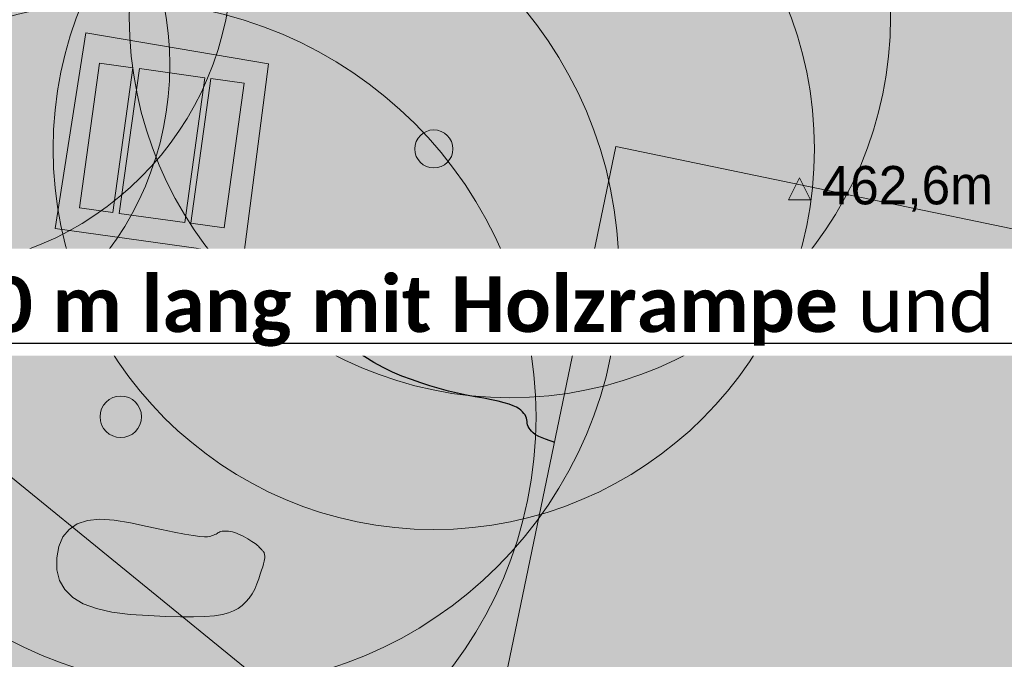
# Model space of a CAD drawing. Header units: metres. Extents: x 730549 to 731755, y 5527678 to 5528494.
# Tile 121 of 207: x 731578.59 to 731592.82, y 5527839.28 to 5527848.53. Entities that reach past the tile are written whole.
import ezdxf
from ezdxf.enums import TextEntityAlignment as Align

# ---------------------------------------------------------------- set-up
doc = ezdxf.new("R2010")
doc.units = ezdxf.units.M
doc.header["$LTSCALE"] = 0.1
doc.layers.add('3d Modell', color=7, linetype='Continuous', transparency=0.4)
doc.layers.add('LA_Planung BÄUME geplant', color=7, linetype='Continuous', transparency=0.8)
for name, color, linetype in [('B_Veranstaltungen Zelt Crosslauf', 7, 'Continuous'), ('LA_Allgemeine Einbauten', 7, 'Continuous'), ('LA_Beläge', 7, 'Continuous'), ('LA_Höhen Planung', 7, 'Continuous'), ('LA_Spielgeräte Planung', 7, 'Continuous'), ('Mulden mit Pfeilen', 7, 'Continuous'), ('Sparten Strom GEPLANT pdf', 7, 'Continuous'), ('Sparten_Glasfaserkabel', 7, 'Continuous'), ('Text Spielgeräteausschreibung', 7, 'Continuous'), ('Wiese und Waldnaab als Hintergrund', 7, 'Continuous')]:
    doc.layers.add(name, color=color, linetype=linetype)
doc.styles.add('Calibri (bold)', font='calibrib.ttf')
doc.styles.add('Futura Windows', font='txt')
doc.styles.add('TheSansSemiLight-Plain', font='txt')
picture_1 = doc.add_image_def('image1.png', size_in_pixel=(2382, 1684))

# ---------------------------------------------------------------- blocks, each defined once
blk = doc.blocks.new('PDF-Seite')
at = {"color": 255, "linetype": 'Continuous', "lineweight": 9, "transparency": 33554687}
blk.add_wipeout([(0, 103.921), (293.918, 103.921), (293.918, -103.921), (0, -103.921)], dxfattribs=at)
at = {"transparency": 33554687}
image = blk.add_image(picture_1, insert=(0, -103.921), size_in_units=(293.918, 207.843), dxfattribs=at)
image.dxf.flags = 7
blk = doc.blocks.new('ABM_1110sadf')
at = {"color": 7, "linetype": 'Continuous', "lineweight": 25, "transparency": 33554687, "flags": 128}
blk.add_lwpolyline([(-0.001, -0.001), (0.001, -0.001), (0.001, 0.001), (-0.001, 0.001), (-0.001, -0.001)], dxfattribs=at)
blk = doc.blocks.new('Gruppe-2')
at = {"color": 253, "linetype": 'Continuous', "lineweight": 20, "true_color": 0xadadad, "transparency": 33554687, "flags": 128}
blk.add_lwpolyline([(-988.544, -414.425), (-975.614, -413.835), (-962.364, -413.225), (-961.244, -419.625), (-953.874, -419.525), (-952.334, -439.995), (-944.104, -440.435), (-944.514, -447.965), (-927.234, -450.465), (-918.794, -452.115), (-910.164, -453.135), (-910.024, -443.105), (-896.454, -444.645), (-895.904, -451.575), (-884.873, -454.185)], dxfattribs=at)
at = {"color": 253, "true_color": 0xadadad, "transparency": 33554687}
blk.add_blockref('ABM_1110sadf', (-953.874, -419.525, -520.142), dxfattribs=at)
blk = doc.blocks.new('Gruppe-3')
at = {"color": 7, "linetype": 'Continuous', "lineweight": 25, "transparency": 33554585, "flags": 128}
blk.add_lwpolyline([(-949.675, -422.588), (-949.707, -422.292), (-949.75, -421.997), (-949.789, -421.735), (-949.822, -421.504), (-949.852, -421.306), (-949.876, -421.141), (-949.896, -421.007), (-949.912, -420.906), (-949.922, -420.837), (-949.931, -420.786), (-949.939, -420.738), (-949.947, -420.693), (-949.956, -420.65), (-949.964, -420.611), (-949.972, -420.574), (-949.979, -420.541), (-949.987, -420.51), (-949.997, -420.48), (-950.01, -420.45), (-950.028, -420.419), (-950.049, -420.386), (-950.075, -420.353), (-950.104, -420.319), (-950.138, -420.285), (-950.175, -420.249), (-950.237, -420.207), (-950.347, -420.155), (-950.502, -420.093), (-950.705, -420.02), (-950.954, -419.936), (-951.25, -419.842), (-951.592, -419.738), (-951.982, -419.623), (-952.37, -419.508), (-952.711, -419.406), (-953.003, -419.317), (-953.248, -419.239), (-953.444, -419.174), (-953.593, -419.121), (-953.693, -419.08), (-953.746, -419.051), (-953.773, -419.029), (-953.796, -419.006), (-953.816, -418.983), (-953.832, -418.96), (-953.844, -418.936), (-953.853, -418.913), (-953.859, -418.889), (-953.861, -418.865), (-953.863, -418.841), (-953.868, -418.817), (-953.878, -418.794), (-953.89, -418.771), (-953.907, -418.748), (-953.927, -418.726), (-953.951, -418.703), (-953.978, -418.681), (-954.013, -418.66), (-954.061, -418.638), (-954.121, -418.616), (-954.194, -418.594), (-954.279, -418.573), (-954.377, -418.551), (-954.487, -418.529), (-954.609, -418.508), (-954.738, -418.484), (-954.868, -418.456), (-954.999, -418.425), (-955.131, -418.39), (-955.264, -418.35), (-955.398, -418.307), (-955.533, -418.26), (-955.669, -418.21), (-955.805, -418.153), (-955.94, -418.087), (-956.074, -418.014), (-956.207, -417.932), (-956.339, -417.842), (-956.47, -417.744), (-956.6, -417.637), (-956.729, -417.522), (-956.865, -417.409), (-957.013, -417.307), (-957.174, -417.218), (-957.348, -417.14), (-957.536, -417.074), (-957.736, -417.021), (-957.949, -416.979), (-958.175, -416.948), (-958.407, -416.932), (-958.639, -416.932), (-958.871, -416.949), (-959.103, -416.982), (-959.334, -417.031), (-959.565, -417.096), (-959.795, -417.178), (-960.025, -417.276), (-960.246, -417.376), (-960.447, -417.465), (-960.629, -417.543), (-960.792, -417.609), (-960.936, -417.664), (-961.06, -417.708), (-961.165, -417.74), (-961.251, -417.761)], dxfattribs=at)
at = {"color": 7, "linetype": 'Continuous', "lineweight": 13, "transparency": 33554585, "flags": 128}
blk.add_lwpolyline([(-959.597, -421.652), (-959.329, -421.67), (-959.087, -421.682), (-958.87, -421.688), (-958.68, -421.688), (-958.515, -421.683), (-958.376, -421.671), (-958.262, -421.654), (-958.175, -421.63), (-958.103, -421.601), (-958.037, -421.565), (-957.977, -421.522), (-957.923, -421.473), (-957.875, -421.418), (-957.832, -421.356), (-957.795, -421.288), (-957.765, -421.213), (-957.739, -421.139), (-957.716, -421.073), (-957.697, -421.014), (-957.681, -420.964), (-957.668, -420.92), (-957.659, -420.885), (-957.653, -420.857), (-957.651, -420.837), (-957.651, -420.822), (-957.651, -420.807), (-957.653, -420.794), (-957.655, -420.781), (-957.658, -420.77), (-957.662, -420.76), (-957.667, -420.751), (-957.673, -420.743), (-957.68, -420.735), (-957.687, -420.727), (-957.695, -420.718), (-957.703, -420.709), (-957.712, -420.699), (-957.722, -420.689), (-957.733, -420.679), (-957.744, -420.668), (-957.757, -420.656), (-957.773, -420.643), (-957.792, -420.629), (-957.814, -420.614), (-957.839, -420.598), (-957.866, -420.58), (-957.897, -420.562), (-957.93, -420.542), (-957.965, -420.523), (-957.998, -420.506), (-958.03, -420.492), (-958.061, -420.479), (-958.091, -420.469), (-958.12, -420.461), (-958.148, -420.455), (-958.175, -420.451), (-958.2, -420.449), (-958.224, -420.448), (-958.245, -420.449), (-958.266, -420.452), (-958.284, -420.455), (-958.3, -420.461), (-958.315, -420.467), (-958.328, -420.475), (-958.341, -420.484), (-958.356, -420.492), (-958.373, -420.5), (-958.391, -420.507), (-958.411, -420.514), (-958.432, -420.52), (-958.455, -420.526), (-958.48, -420.532), (-958.52, -420.533), (-958.588, -420.527), (-958.685, -420.513), (-958.809, -420.492), (-958.962, -420.463), (-959.143, -420.426), (-959.352, -420.382), (-959.59, -420.33), (-959.826, -420.289), (-960.034, -420.278), (-960.212, -420.297), (-960.36, -420.345), (-960.479, -420.424), (-960.568, -420.532), (-960.628, -420.67), (-960.658, -420.837), (-960.655, -421.01), (-960.615, -421.162), (-960.538, -421.294), (-960.424, -421.406), (-960.273, -421.498), (-960.084, -421.569), (-959.859, -421.621), (-959.597, -421.652)], close=True, dxfattribs=at)
blk = doc.blocks.new('Site Model Opacity Container')
at = {"color": 255, "linetype": 'Continuous', "lineweight": 5, "transparency": 33554585}
blk.add_wipeout([(-902.089, -384.516), (-896.561, -388.799), (-893.564, -391.703), (-885.114, -401.015), (-850.08, -459.012), (-849.968, -459.396), (-850.839, -465.338), (-853.983, -465.958), (-902.175, -472.837), (-946.175, -476.837), (-962.175, -476.837), (-998.175, -420.837), (-998.362, -413.454), (-991.275, -397.622), (-990.069, -396.546)], dxfattribs=at)
at = {"color": 7, "transparency": 33554687}
blk.add_blockref('Gruppe-3', (0, 0), dxfattribs=at)
blk = doc.blocks.new('Geländemodell (2D)')
at = {"color": 31, "true_color": 0xe0cb9d, "transparency": 33554687}
blk.add_blockref('Site Model Opacity Container', (0, 0), dxfattribs=at)
at = {"color": 0, "flags": 1}
for tag in ['IFC_UUID', 'instanceID']:
    blk.add_attdef(tag, (-998.522, -476.837), '', height=0.00018, dxfattribs=at)
blk = doc.blocks.new('Gruppe-6')
at = {"color": 255, "linetype": 'Continuous', "lineweight": 9, "transparency": 33554551}
blk.add_wipeout([(-952.578, -414.893), (-923.204, -420.989), (-925.236, -430.781), (-954.61, -424.684)], dxfattribs=at)
at = {"color": 220, "linetype": 'Continuous', "lineweight": 9, "true_color": 0xff00bf, "transparency": 33554687, "flags": 128}
blk.add_lwpolyline([(-952.578, -414.893), (-923.204, -420.989), (-925.236, -430.781), (-954.61, -424.684)], close=True, dxfattribs=at)
blk = doc.blocks.new('Gruppe-23')
at = {"color": 63, "linetype": 'Continuous', "true_color": 0xbedb78, "transparency": 33554585}
blk.add_solid([(-948.274, -435.475), (-945.741, -432.379), (-969.953, -417.741), (-967.42, -414.645)], dxfattribs=at)
blk = doc.blocks.new('Gruppe-25')
at = {"color": 7, "transparency": 33554687}
blk.add_blockref('Gruppe-23', (0, 0), dxfattribs=at)
blk = doc.blocks.new('Gruppe-27')
at = {"color": 7, "linetype": 'Continuous', "lineweight": 13, "transparency": 33554687}
blk.add_line((-968.249, -414.033), (-944.428, -433.408), dxfattribs=at)
blk = doc.blocks.new('Gruppe-34')
at = {"linetype": 'Continuous', "lineweight": 0, "true_color": 0xa0a0a4, "transparency": 33554687}
for points in [[(-960.039, -413.686), (-959.557, -413.753), (-959.847, -415.845), (-960.329, -415.778)], [(-959.463, -413.766), (-958.515, -413.898), (-958.805, -415.99), (-959.753, -415.858)], [(-958.431, -413.909), (-957.95, -413.976), (-958.24, -416.068), (-958.721, -416.001)]]:
    blk.add_hatch(color=253, dxfattribs=at).paths.add_polyline_path(points)
at = {"color": 7, "linetype": 'Continuous', "lineweight": 9, "transparency": 33554687, "flags": 128}
for points in [[(-960.039, -413.686), (-959.557, -413.753), (-959.847, -415.845), (-960.329, -415.778)], [(-959.463, -413.766), (-958.515, -413.898), (-958.805, -415.99), (-959.753, -415.858)], [(-958.431, -413.909), (-957.95, -413.976), (-958.24, -416.068), (-958.721, -416.001)]]:
    blk.add_lwpolyline(points, close=True, dxfattribs=at)
blk = doc.blocks.new('Gruppe-35')
at = {"linetype": 'Continuous', "lineweight": 0, "true_color": 0xdddddd, "transparency": 33554687}
blk.add_hatch(color=254, dxfattribs=at).paths.add_polyline_path([(-960.239, -413.247), (-957.596, -413.695), (-957.953, -416.457), (-960.679, -416.074)])
at = {"color": 7, "linetype": 'Continuous', "lineweight": 9, "transparency": 33554687, "flags": 128}
blk.add_lwpolyline([(-960.239, -413.247), (-957.596, -413.695), (-957.953, -416.457), (-960.679, -416.074)], close=True, dxfattribs=at)
at = {"color": 7, "transparency": 33554687}
blk.add_blockref('Gruppe-34', (0, 0), dxfattribs=at)
blk = doc.blocks.new('P_Baum')
at = {"linetype": 'Continuous', "lineweight": 0, "transparency": 33554687}
h = blk.add_hatch(color=53, dxfattribs=at)
edge = h.paths.add_edge_path()
edge.add_arc((0, 0), 5, 0, 360)
h = blk.add_hatch(color=53, dxfattribs=at)
edge = h.paths.add_edge_path()
edge.add_arc((0, 0), 0.25, 0, 360)
at = {"color": 7, "linetype": 'Continuous', "lineweight": 5, "transparency": 33554483}
blk.add_circle((1, 1.732), 5, dxfattribs=at)
at = {"color": 7, "linetype": 'Continuous', "lineweight": 20, "transparency": 33554687}
for radius in [5, 0.25]:
    blk.add_circle((0, 0), radius, dxfattribs=at)
at = {"color": 58, "true_color": 0x4b5f00, "transparency": 33554687, "style": 'TheSansSemiLight-Plain'}
for tag, p in [('Botanischer_Name', (0.196, 1.085)), ('Nummer', (0.196, -0.556)), ('Stammumfang', (0.196, -1.649))]:
    blk.add_attdef(tag, text='', height=0.504, dxfattribs=at).set_placement(p, align=Align.TOP_LEFT)
blk = doc.blocks.new('Baum Pflanzung')
at = {"color": 7, "transparency": 33554687, "xscale": 0.2, "yscale": 0.2, "zscale": 0.2}
blk.add_blockref('P_Baum', (0, -0.0085), dxfattribs=at)
blk = doc.blocks.new('Vermessungspunkt (2D)-9')
at = {"color": 5, "linetype": 'Continuous', "lineweight": 9, "transparency": 33554687, "flags": 128}
blk.add_lwpolyline([(-0.159, -0.159), (0, 0.159), (0.159, -0.159)], close=True, dxfattribs=at)
at = {"color": 5, "transparency": 33554687, "insert": (0.318, 0), "char_height": 0.5548, "attachment_point": 4, "line_spacing_factor": 0.969122, "style": 'Futura Windows'}
blk.add_mtext('462,6m', dxfattribs=at)
at = {"color": 0, "flags": 1}
for tag in ['Vermessungspunkt-Nr', 'Segment-Art', 'Segment-Länge', 'Segment-Winkel', 'Segment-Radius', 'Segment-Innenwinkel', 'Segment-Steigung', 'Segment-Richtung', 'Pfad_ID', 'Beschreibung']:
    blk.add_attdef(tag, (-950.082, -415.949), '', height=0.00018, dxfattribs=at)

msp = doc.modelspace()

# ---------------------------------------------------------------- block references
at = {"layer": 'Sparten Strom GEPLANT pdf', "color": 16, "true_color": 0x800000, "transparency": 33554687}
msp.add_blockref('PDF-Seite', (731393.397, 5527843.198), dxfattribs=at)

# ---------------------------------------------------------------- next in the draw order: hatches: boundary and pattern name
at = {"layer": 'LA_Beläge', "linetype": 'Continuous', "lineweight": 0, "true_color": 0xedede2, "transparency": 33554687}
msp.add_hatch(color=254, dxfattribs=at).paths.add_polyline_path([(731584.913, 5527849.867), (731584.66, 5527849.924), (731584.414, 5527849.979), (731584.175, 5527850.033), (731583.944, 5527850.084), (731583.72, 5527850.133), (731583.503, 5527850.18), (731583.294, 5527850.225), (731583.092, 5527850.268), (731581.574, 5527850.572), (731581.566, 5527850.573), (731581.558, 5527850.575), (731581.55, 5527850.576), (731581.542, 5527850.577), (731581.534, 5527850.579), (731581.526, 5527850.58), (731581.518, 5527850.582), (731581.509, 5527850.583), (731581.217, 5527850.633), (731580.9, 5527850.684), (731580.56, 5527850.734), (731580.196, 5527850.785), (731579.808, 5527850.837), (731579.396, 5527850.888), (731578.961, 5527850.94), (731578.502, 5527850.992), (731578.035, 5527851.041), (731577.577, 5527851.085), (731577.127, 5527851.122), (731576.685, 5527851.154), (731576.252, 5527851.18), (731575.827, 5527851.201), (731575.41, 5527851.215), (731575.002, 5527851.224), (731574.602, 5527851.228), (731574.21, 5527851.229), (731573.826, 5527851.226), (731573.45, 5527851.219), (731573.082, 5527851.209), (731572.721, 5527851.196), (731572.369, 5527851.179), (731572.025, 5527851.158), (731571.681, 5527851.137), (731571.331, 5527851.117), (731570.974, 5527851.099), (731570.61, 5527851.083), (731570.24, 5527851.068), (731569.863, 5527851.055), (731569.479, 5527851.044), (731569.089, 5527851.035), (731568.704, 5527851.028), (731568.336, 5527851.026), (731567.986, 5527851.028), (731567.653, 5527851.034), (731567.337, 5527851.044), (731567.039, 5527851.059), (731566.758, 5527851.078), (731566.494, 5527851.101), (731566.241, 5527851.129), (731565.989, 5527851.163), (731565.74, 5527851.202), (731565.492, 5527851.248), (731565.247, 5527851.299), (731565.004, 5527851.356), (731564.764, 5527851.418), (731564.525, 5527851.487), (731564.289, 5527851.56), (731564.056, 5527851.638), (731563.826, 5527851.718), (731563.598, 5527851.803), (731563.373, 5527851.892), (731563.151, 5527851.984), (731562.932, 5527852.08), (731562.716, 5527852.18), (731562.482, 5527852.302), (731562.21, 5527852.463), (731561.9, 5527852.664), (731561.553, 5527852.905), (731561.168, 5527853.185), (731560.745, 5527853.505), (731560.284, 5527853.864), (731559.785, 5527854.263), (731558.15, 5527852.822), (731558.817, 5527852.395), (731559.428, 5527852.01), (731559.984, 5527851.666), (731560.484, 5527851.363), (731560.929, 5527851.101), (731561.318, 5527850.88), (731561.651, 5527850.7), (731561.929, 5527850.561), (731562.18, 5527850.445), (731562.434, 5527850.334), (731562.692, 5527850.226), (731562.952, 5527850.124), (731563.216, 5527850.026), (731563.483, 5527849.932), (731563.753, 5527849.843), (731564.026, 5527849.758), (731564.301, 5527849.678), (731564.579, 5527849.606), (731564.858, 5527849.54), (731565.139, 5527849.481), (731565.423, 5527849.429), (731565.708, 5527849.383), (731565.995, 5527849.345), (731566.284, 5527849.313), (731566.582, 5527849.286), (731566.895, 5527849.265), (731567.223, 5527849.248), (731567.567, 5527849.236), (731567.926, 5527849.228), (731568.3, 5527849.226), (731568.689, 5527849.228), (731569.093, 5527849.234), (731569.501, 5527849.244), (731569.899, 5527849.256), (731570.287, 5527849.269), (731570.666, 5527849.283), (731571.035, 5527849.3), (731571.395, 5527849.318), (731571.746, 5527849.337), (731572.087, 5527849.359), (731572.426, 5527849.379), (731572.771, 5527849.396), (731573.123, 5527849.409), (731573.48, 5527849.419), (731573.843, 5527849.426), (731574.212, 5527849.429), (731574.588, 5527849.428), (731574.969, 5527849.424), (731575.357, 5527849.416), (731575.754, 5527849.402), (731576.16, 5527849.382), (731576.574, 5527849.357), (731576.997, 5527849.327), (731577.429, 5527849.29), (731577.869, 5527849.249), (731578.317, 5527849.201), (731578.759, 5527849.151), (731579.177, 5527849.102), (731579.572, 5527849.052), (731579.944, 5527849.003), (731580.294, 5527848.954), (731580.62, 5527848.906), (731580.923, 5527848.857), (731581.203, 5527848.81), (731581.489, 5527848.757), (731581.813, 5527848.694), (731582.173, 5527848.622), (731582.569, 5527848.539), (731583.002, 5527848.447), (731583.472, 5527848.345), (731583.978, 5527848.232), (731584.521, 5527848.11), (731585.099, 5527847.978), (731585.709, 5527847.834), (731586.353, 5527847.678), (731587.03, 5527847.512), (731587.74, 5527847.334), (731588.483, 5527847.145), (731589.259, 5527846.944), (731590.068, 5527846.732), (731590.871, 5527846.52), (731591.63, 5527846.319), (731592.344, 5527846.128), (731593.012, 5527845.947), (731593.636, 5527845.777), (731594.216, 5527845.618), (731594.75, 5527845.469), (731595.24, 5527845.331), (731595.712, 5527845.198), (731596.196, 5527845.065), (731596.69, 5527844.932), (731597.196, 5527844.8), (731597.712, 5527844.667), (731598.24, 5527844.535), (731598.778, 5527844.403), (731599.327, 5527844.27), (731599.877, 5527844.143), (731600.418, 5527844.025), (731600.949, 5527843.917), (731601.47, 5527843.818), (731601.982, 5527843.729), (731602.485, 5527843.65), (731602.977, 5527843.58), (731603.461, 5527843.52), (731603.936, 5527843.466), (731604.404, 5527843.415), (731604.865, 5527843.368), (731605.32, 5527843.323), (731605.767, 5527843.282), (731606.208, 5527843.244), (731606.642, 5527843.208), (731607.069, 5527843.177), (731607.48, 5527843.149), (731607.868, 5527843.125), (731608.232, 5527843.107), (731608.572, 5527843.093), (731608.888, 5527843.084), (731609.18, 5527843.08), (731609.448, 5527843.081), (731609.692, 5527843.086), (731609.953, 5527843.099), (731610.268, 5527843.121), (731610.639, 5527843.153), (731611.066, 5527843.195), (731611.548, 5527843.247), (731612.086, 5527843.308), (731612.679, 5527843.379), (731613.328, 5527843.46), (731613.993, 5527843.546), (731614.638, 5527843.633), (731615.261, 5527843.722), (731615.863, 5527843.811), (731616.443, 5527843.902), (731617.002, 5527843.994), (731617.54, 5527844.087), (731618.057, 5527844.181), (731618.559, 5527844.275), (731619.055, 5527844.37), (731619.543, 5527844.465), (731620.025, 5527844.561), (731620.499, 5527844.656), (731620.967, 5527844.752), (731621.427, 5527844.848), (731621.881, 5527844.945), (731622.389, 5527845.054), (731623.015, 5527845.19), (731623.757, 5527845.352), (731624.617, 5527845.54), (731625.593, 5527845.754), (731626.687, 5527845.994), (731627.897, 5527846.26), (731629.225, 5527846.552), (731628.718, 5527848.161), (731627.417, 5527847.903), (731626.231, 5527847.667), (731625.158, 5527847.453), (731624.2, 5527847.26), (731623.355, 5527847.089), (731622.625, 5527846.94), (731622.009, 5527846.812), (731621.507, 5527846.706), (731621.058, 5527846.61), (731620.604, 5527846.515), (731620.143, 5527846.421), (731619.675, 5527846.326), (731619.201, 5527846.233), (731618.721, 5527846.139), (731618.234, 5527846.046), (731617.74, 5527845.953), (731617.234, 5527845.86), (731616.707, 5527845.769), (731616.159, 5527845.679), (731615.591, 5527845.591), (731615.003, 5527845.503), (731614.395, 5527845.417), (731613.766, 5527845.331), (731613.117, 5527845.247), (731612.485, 5527845.169), (731611.91, 5527845.1), (731611.391, 5527845.04), (731610.928, 5527844.99), (731610.521, 5527844.949), (731610.171, 5527844.919), (731609.876, 5527844.897), (731609.638, 5527844.885), (731609.415, 5527844.881), (731609.168, 5527844.88), (731608.897, 5527844.885), (731608.6, 5527844.893), (731608.28, 5527844.907), (731607.934, 5527844.925), (731607.564, 5527844.947), (731607.17, 5527844.974), (731606.76, 5527845.005), (731606.343, 5527845.038), (731605.919, 5527845.075), (731605.489, 5527845.115), (731605.052, 5527845.157), (731604.609, 5527845.203), (731604.158, 5527845.252), (731603.701, 5527845.304), (731603.236, 5527845.362), (731602.761, 5527845.429), (731602.277, 5527845.506), (731601.783, 5527845.592), (731601.28, 5527845.687), (731600.767, 5527845.792), (731600.244, 5527845.906), (731599.712, 5527846.029), (731599.179, 5527846.157), (731598.656, 5527846.286), (731598.141, 5527846.416), (731597.636, 5527846.545), (731597.14, 5527846.676), (731596.652, 5527846.807), (731596.174, 5527846.938), (731595.705, 5527847.07), (731595.217, 5527847.207), (731594.684, 5527847.356), (731594.105, 5527847.515), (731593.48, 5527847.685), (731592.808, 5527847.867), (731592.091, 5527848.058), (731591.329, 5527848.261), (731590.52, 5527848.475), (731589.705, 5527848.688), (731588.922, 5527848.89), (731588.172, 5527849.081), (731587.455, 5527849.261), (731586.77, 5527849.429), (731586.119, 5527849.587), (731585.5, 5527849.732)])

# ---------------------------------------------------------------- next in the draw order: linework, layer by layer
at = {"layer": 'LA_Beläge', "color": 251, "linetype": 'Continuous', "lineweight": 9, "true_color": 0x5b5b5b, "transparency": 33554687}
msp.add_open_spline([(731584.913, 5527849.867), (731583.885, 5527850.1), (731583.092, 5527850.268), (731582.333, 5527850.42), (731581.574, 5527850.572), (731581.542, 5527850.578), (731580.386, 5527850.783), (731576.618, 5527851.2), (731573.386, 5527851.248), (731570.663, 5527851.069), (731567.514, 5527851), (731565.475, 5527851.201), (731563.576, 5527851.773), (731561.856, 5527852.587), (731559.785, 5527854.263), (731558.968, 5527853.543), (731558.15, 5527852.822), (731560.93, 5527851.034), (731562.928, 5527850.088), (731565.124, 5527849.427), (731567.445, 5527849.198), (731570.742, 5527849.27), (731573.432, 5527849.447), (731576.506, 5527849.402), (731580.129, 5527849.001), (731582.277, 5527848.618), (731586.765, 5527847.602), (731593.371, 5527845.863), (731597.108, 5527844.799), (731601.547, 5527843.742), (731605.375, 5527843.298), (731608.763, 5527843.055), (731610.622, 5527843.117), (731616.033, 5527843.802), (731620.08, 5527844.559), (731623.681, 5527845.331), (731629.225, 5527846.552), (731628.971, 5527847.357), (731628.718, 5527848.161), (731623.287, 5527847.087), (731619.726, 5527846.324), (731615.754, 5527845.581), (731610.479, 5527844.913), (731608.797, 5527844.857), (731605.543, 5527845.091), (731601.86, 5527845.517), (731597.563, 5527846.541), (731593.847, 5527847.599), (731587.193, 5527849.351), (731584.913, 5527849.867)], degree=2, knots=[0, 0, 0, 0.015114, 0.015114, 0.029535, 0.029535, 0.030159, 0.05207, 0.07398, 0.095891, 0.117801, 0.139712, 0.161622, 0.183533, 0.205443, 0.205443, 0.214409, 0.214409, 0.241591, 0.268772, 0.295954, 0.323135, 0.350317, 0.377499, 0.40468, 0.431862, 0.459044, 0.486225, 0.513407, 0.540589, 0.56777, 0.594952, 0.622134, 0.649315, 0.676497, 0.703679, 0.73086, 0.73086, 0.734898, 0.734898, 0.761408, 0.787918, 0.814428, 0.840939, 0.867449, 0.893959, 0.920469, 0.94698, 0.97349, 1, 1, 1], dxfattribs=at)

# ---------------------------------------------------------------- next in the draw order: block references
at = {"layer": 'Sparten_Glasfaserkabel', "color": 7, "transparency": 33554687}
msp.add_blockref('Gruppe-2', (732539.784, 5528261.585), dxfattribs=at)

# ---------------------------------------------------------------- next in the draw order: block references
at = {"layer": '3d Modell', "color": 31, "true_color": 0xe0cb9d, "transparency": 33554687}
msp.add_blockref('Geländemodell (2D)', (732539.784, 5528261.585), dxfattribs=at)

# ---------------------------------------------------------------- next in the draw order: wipeouts: each hides what was drawn before it
at = {"color": 255, "linetype": 'Continuous', "lineweight": 5, "transparency": 33554585}
msp.add_wipeout([(731638.3, 5527876.75), (731643.087, 5527863.066), (731656.242, 5527870.593), (731641.2, 5527880.8), (731625, 5527878.4), (731573.8, 5527870.6), (731547.4, 5527868.6), (731527.8, 5527840.2), (731572.45, 5527776.2), (731580.45, 5527782.55), (731574.8, 5527791.7), (731567.9, 5527803.2), (731561.05, 5527812.9), (731550.6, 5527829.3), (731544.4, 5527839.45), (731544.9, 5527845.95), (731547.9, 5527851.4), (731552.9, 5527856), (731559.1, 5527860.2), (731569.1, 5527864.9), (731572.6, 5527864.65), (731586.55, 5527866.65), (731602.35, 5527868.85), (731623.4, 5527873.5)], dxfattribs=at).dxf.layer = '3d Modell'

# ---------------------------------------------------------------- next in the draw order: block references
at = {"layer": 'B_Veranstaltungen Zelt Crosslauf', "color": 7, "transparency": 33554687}
msp.add_blockref('Gruppe-6', (732539.784, 5528261.585), dxfattribs=at)

# ---------------------------------------------------------------- next in the draw order: hatches: boundary and pattern name
at = {"layer": 'Wiese und Waldnaab als Hintergrund', "linetype": 'Continuous', "lineweight": 0, "true_color": 0xc4d309, "transparency": 33554483}
msp.add_hatch(color=52, dxfattribs=at).paths.add_polyline_path([(731645.564, 5527857.533), (731648.867, 5527864.657), (731649.383, 5527877.95), (731647.211, 5527873.709), (731644.51, 5527868.986), (731642.564, 5527867.465), (731640.331, 5527865.812), (731639.379, 5527864.4), (731636.728, 5527863.807), (731633.047, 5527861.647), (731631.137, 5527861.584), (731630.858, 5527859.542), (731633.047, 5527858.626), (731633.047, 5527854.945), (731634.69, 5527852.115), (731634.909, 5527851.033), (731629.053, 5527848.479), (731629.179, 5527851.913), (731627.956, 5527853.892), (731627.903, 5527855.294), (731626.593, 5527858.068), (731624.42, 5527859.54), (731622.589, 5527861.552), (731621.652, 5527862.757), (731619.632, 5527862.838), (731618.716, 5527863.844), (731616.376, 5527864.09), (731612.952, 5527864.117), (731610.942, 5527864.098), (731608.787, 5527862.654), (731606.291, 5527862.481), (731603.11, 5527862.133), (731600.869, 5527862.39), (731599.896, 5527862.082), (731597.59, 5527862.936), (731596.695, 5527862.837), (731594.94, 5527863.249), (731593.609, 5527863.892), (731591.362, 5527863.762), (731589.607, 5527864.173), (731588.038, 5527863.8), (731585.807, 5527863.052), (731583.764, 5527863.331), (731580.064, 5527863.126), (731578.55, 5527862.256), (731574.465, 5527862.814), (731571.547, 5527860.985), (731568.651, 5527858.957), (731566.276, 5527858.596), (731562.786, 5527858.314), (731560.376, 5527856.44), (731556.484, 5527853.398), (731555.994, 5527850.527), (731557.845, 5527847.411), (731559.125, 5527846.746), (731558.537, 5527844.77), (731556.8, 5527842.266), (731556.004, 5527842.179), (731554.754, 5527840.734), (731550.656, 5527839.58), (731549.012, 5527840.808), (731545.888, 5527841.774), (731542.225, 5527843.988), (731540.946, 5527845.557), (731537.608, 5527842.978), (731535.133, 5527842.606), (731532.436, 5527840.6), (731531.187, 5527840.061), (731530.368, 5527838.361), (731529.408, 5527838.86), (731526.048, 5527837.385), (731522.479, 5527835.987), (731521.276, 5527835.956), (731518.457, 5527834.138), (731515.806, 5527833.545), (731514.217, 5527834.277), (731511.886, 5527833.518), (731508.735, 5527832.303), (731502.8, 5527735.172), (731587.4, 5527735), (731587, 5527743.2), (731600.4, 5527745), (731608.395, 5527752.271), (731632.944, 5527766.213), (731648.414, 5527772.839), (731668.004, 5527780.419), (731667.688, 5527783.302), (731672.77, 5527784.664), (731670.373, 5527791.846), (731680.682, 5527795.994), (731685.016, 5527799.588), (731678.469, 5527800.58), (731672.244, 5527803.218), (731664.806, 5527806.828), (731657.127, 5527811.72), (731650.928, 5527816.875), (731647.611, 5527821.441), (731645.652, 5527826.457), (731645.095, 5527830.621), (731645.855, 5527836.539), (731646.72, 5527839.652), (731643.205, 5527845.102), (731642.516, 5527849.553), (731640.4, 5527852.339)])

# ---------------------------------------------------------------- next in the draw order: block references
at = {"layer": 'LA_Spielgeräte Planung', "color": 7, "transparency": 33554687}
msp.add_blockref('Gruppe-25', (732539.784, 5528261.585), dxfattribs=at)

# ---------------------------------------------------------------- next in the draw order: block references
msp.add_blockref('Gruppe-27', (732539.784, 5528261.585), dxfattribs=at)

# ---------------------------------------------------------------- next in the draw order: hatches: boundary and pattern name
at = {"layer": 'Mulden mit Pfeilen', "linetype": 'Continuous', "lineweight": 0, "true_color": 0x00aacc, "transparency": 33554457}
msp.add_hatch(color=142, dxfattribs=at).paths.add_polyline_path([(731563.6, 5527856.4), (731565.58, 5527856.066), (731567.401, 5527855.728), (731569.064, 5527855.385), (731570.568, 5527855.037), (731571.914, 5527854.685), (731573.101, 5527854.328), (731574.13, 5527853.966), (731575, 5527853.6), (731575.808, 5527853.234), (731576.65, 5527852.875), (731577.527, 5527852.521), (731578.437, 5527852.173), (731579.382, 5527851.832), (731580.361, 5527851.496), (731581.374, 5527851.166), (731582.422, 5527850.843), (731583.537, 5527850.511), (731584.754, 5527850.157), (731586.073, 5527849.78), (731587.494, 5527849.381), (731589.017, 5527848.959), (731590.642, 5527848.515), (731592.369, 5527848.049), (731594.197, 5527847.56), (731596.039, 5527847.092), (731597.804, 5527846.689), (731599.493, 5527846.35), (731601.105, 5527846.075), (731602.642, 5527845.865), (731604.103, 5527845.719), (731605.487, 5527845.638), (731606.795, 5527845.621), (731607.928, 5527845.674), (731608.789, 5527845.803), (731609.376, 5527846.008), (731609.689, 5527846.288), (731609.73, 5527846.644), (731609.497, 5527847.076), (731608.991, 5527847.583), (731608.212, 5527848.166), (731607.22, 5527848.793), (731606.074, 5527849.432), (731604.774, 5527850.082), (731603.321, 5527850.744), (731601.714, 5527851.418), (731599.953, 5527852.104), (731598.039, 5527852.802), (731595.971, 5527853.512), (731593.872, 5527854.208), (731591.865, 5527854.867), (731589.95, 5527855.489), (731588.126, 5527856.074), (731586.393, 5527856.621), (731584.753, 5527857.13), (731583.204, 5527857.602), (731581.746, 5527858.037), (731580.368, 5527858.467), (731579.057, 5527858.927), (731577.813, 5527859.416), (731576.637, 5527859.934), (731575.527, 5527860.482), (731574.484, 5527861.059), (731573.509, 5527861.665), (731572.6, 5527862.3)])

# ---------------------------------------------------------------- next in the draw order: block references
at = {"layer": 'LA_Allgemeine Einbauten', "color": 7, "transparency": 33554687}
msp.add_blockref('Gruppe-35', (732539.784, 5528261.585), dxfattribs=at)
at = {"layer": 'LA_Höhen Planung', "color": 5, "true_color": 0x0000ff, "transparency": 33554687}
msp.add_blockref('Vermessungspunkt (2D)-9', (731589.861, 5527846.083, 462.6), dxfattribs=at)
at = {"layer": 'LA_Planung BÄUME geplant', "color": 7, "transparency": 33554483}
for p, xscale, yscale, zscale in [((731584.575, 5527846.705), 5.5, 5.5, 5.5), ((731576.261, 5527847.911), 4.5, 4.5, 4.5), ((731580.052, 5527842.839), 6, 6, 6)]:
    msp.add_blockref('Baum Pflanzung', p, dxfattribs=dict(at, xscale=xscale, yscale=yscale, zscale=zscale))

# ---------------------------------------------------------------- next in the draw order: wipeouts: each hides what was drawn before it
at = {"color": 255, "linetype": 'Continuous', "lineweight": 9, "transparency": 33554687}
msp.add_wipeout([(731571.97, 5527843.669), (731602.37, 5527843.669), (731602.37, 5527845.219), (731571.97, 5527845.219)], dxfattribs=at).dxf.layer = 'Text Spielgeräteausschreibung'

# ---------------------------------------------------------------- next in the draw order: texts
at = {"layer": 'Text Spielgeräteausschreibung', "color": 7, "transparency": 33554687, "insert": (731571.97, 5527844.816), "char_height": 0.80367, "attachment_point": 1, "line_spacing_factor": 1.161386, "style": 'Calibri (bold)'}
msp.add_mtext('{\\LF Seilbahn 30 m lang mit Holzrampe}{\\fCalibri|b0|i0|c0|p0;\\L und Zustieg vom Weg}', dxfattribs=at)

doc.saveas('drawing.dxf')
